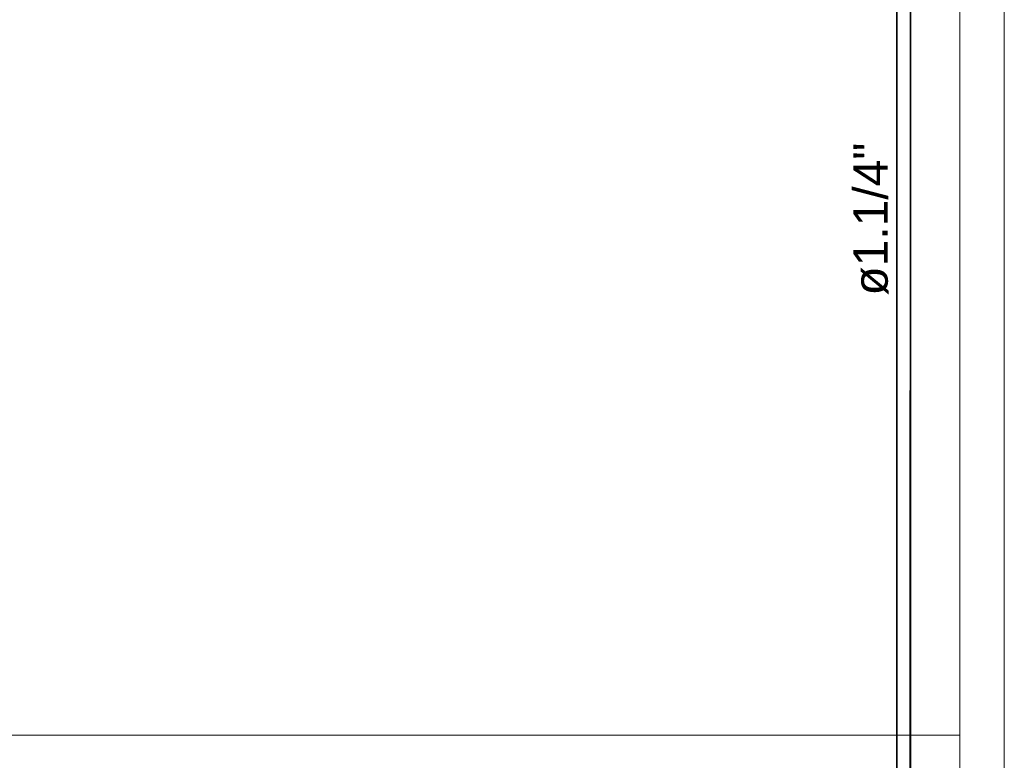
# Model space of a CAD drawing. Header units: millimetres. Extents: x 4480191 to 4481199, y -30324204 to -30323479.
# Tile 149 of 256: x 4480257.39 to 4480263.13, y -30323823.95 to -30323819.63. Entities that reach past the tile are written whole.
import ezdxf

# ---------------------------------------------------------------- set-up
doc = ezdxf.new("R2010")
doc.units = ezdxf.units.MM
doc.linetypes.add('NULL', pattern=[0])
for name, color, linetype, lineweight in [('EL-Condutos ARC (Média)', 3, 'Continuous', 25), ('EL-Condutos QD (Baixa)', 54, 'Continuous', 25), ('EL-Textos conduto ARC', 7, 'Continuous', 9), ('IFC-Parede padrão-Contorno', 44, 'Continuous', 5)]:
    doc.layers.add(name, color=color, linetype=linetype, lineweight=lineweight)
doc.styles.add('ARIAL', font='arial.ttf')

msp = doc.modelspace()

# ---------------------------------------------------------------- linework, layer by layer
at = {"layer": 'EL-Condutos ARC (Média)'}
for p, q in [((4480262.5001, -30323817.611), (4480262.4986, -30323824.2352)), ((4480262.5773, -30323824.2352), (4480262.5789, -30323817.611))]:
    msp.add_line(p, q, dxfattribs=at)
at = {"layer": 'EL-Condutos QD (Baixa)'}
for p, q in [((4480262.4982, -30323817.611), (4480262.4982, -30323824.2251)), ((4480262.5811, -30323824.2251), (4480262.5811, -30323817.611))]:
    msp.add_line(p, q, dxfattribs=at)
at = {"layer": 'IFC-Parede padrão-Contorno', "color": 8, "lineweight": 5}
for p, q in [((4480262.8652, -30323845.9527), (4480262.8652, -30323805.5004)), ((4480263.1252, -30323846.6884), (4480263.1252, -30323806.2362)), ((4480252.9984, -30323823.8004), (4480262.8652, -30323823.8004))]:
    msp.add_line(p, q, dxfattribs=at)

# ---------------------------------------------------------------- texts
at = {"layer": 'EL-Textos conduto ARC', "linetype": 'NULL', "insert": (4480262.4516, -30323820.7947), "char_height": 0.2, "width": 1.782317, "attachment_point": 8, "rotation": 90.00021, "line_spacing_factor": 0.6, "style": 'ARIAL'}
msp.add_mtext('ø1.1/4"', dxfattribs=at)

doc.saveas('drawing.dxf')
